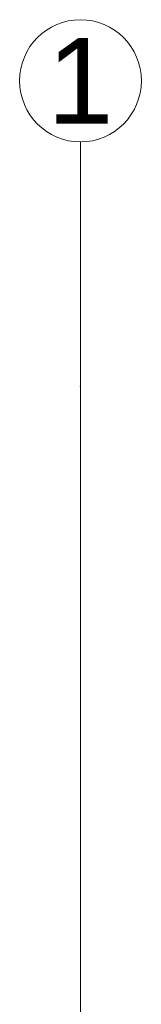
# Model space of a CAD drawing. Header units: millimetres. Extents: x -573548 to 674770, y -210017 to -47794.
# Tile 21 of 234: x 80657 to 81157, y -143070 to -139042. Entities that reach past the tile are written whole.
import ezdxf
from ezdxf.enums import TextEntityAlignment as Align

# ---------------------------------------------------------------- set-up
doc = ezdxf.new("R2010")
doc.units = ezdxf.units.MM
doc.layers.add('A.05 RZUT 1 PIĘTRA_is$0$Structural - Grid', color=8, linetype='Continuous', lineweight=9)
doc.layers.add('A.05 RZUT 1 PIĘTRA_is$0$Structural - Grid_Nr_pióra__17', color=8, linetype='Continuous', lineweight=9)
doc.styles.add('A.05 RZUT 1 PIĘTRA_is$0$STYL_AUTOMATYCZNY_1', font='arial.ttf')

# ---------------------------------------------------------------- blocks, each defined once
blk = doc.blocks.new('A.05 RZUT 1 PIĘTRA_is$0$Standardowy znacznik osi_2')
at = {"layer": 'A.05 RZUT 1 PIĘTRA_is$0$Structural - Grid_Nr_pióra__17'}
for p, q in [((1000, 0), (17853.1, 0)), ((17853.1, 0), (18853.1, 0))]:
    blk.add_line(p, q, dxfattribs=at)
blk.add_circle((19103.1, 0), 250, dxfattribs=at)
blk.add_point((17853.1, 0), dxfattribs=at)
blk.add_point((17853.1, 0), dxfattribs=at)
at = {"layer": 'A.05 RZUT 1 PIĘTRA_is$0$Structural - Grid_Nr_pióra__17', "style": 'A.05 RZUT 1 PIĘTRA_is$0$STYL_AUTOMATYCZNY_1'}
for tag, p in [('AC_MarkerText_1_0', (5, -80)), ('AC_MarkerText_1_1', (19358.1, -80))]:
    blk.add_attdef(tag, text='', height=350, rotation=270, dxfattribs=at).set_placement(p, align=Align.TOP_CENTER)
blk = doc.blocks.new('A.05 RZUT 1 PIĘTRA_is')
at = {"layer": 'A.05 RZUT 1 PIĘTRA_is$0$Structural - Grid'}
ref = blk.add_blockref('A.05 RZUT 1 PIĘTRA_is$0$Standardowy znacznik osi_2', (81191, -108395.1), dxfattribs=dict(at, zscale=1000, rotation=90))
ref.add_attrib('AC_MarkerText_1_1', '1', dxfattribs={"layer": 'A.05 RZUT 1 PIĘTRA_is$0$Structural - Grid_Nr_pióra__17', "color": 20, "lineweight": 15, "true_color": 0xf73328, "height": 350, "rotation": 360, "style": 'A.05 RZUT 1 PIĘTRA_is$0$STYL_AUTOMATYCZNY_1'}).set_placement((81191, -89116.9), align=Align.TOP_CENTER)

msp = doc.modelspace()

# ---------------------------------------------------------------- block references
at = {"color": 150}
msp.add_blockref('A.05 RZUT 1 PIĘTRA_is', (-284.4, -50000), dxfattribs=at)

doc.saveas('drawing.dxf')
